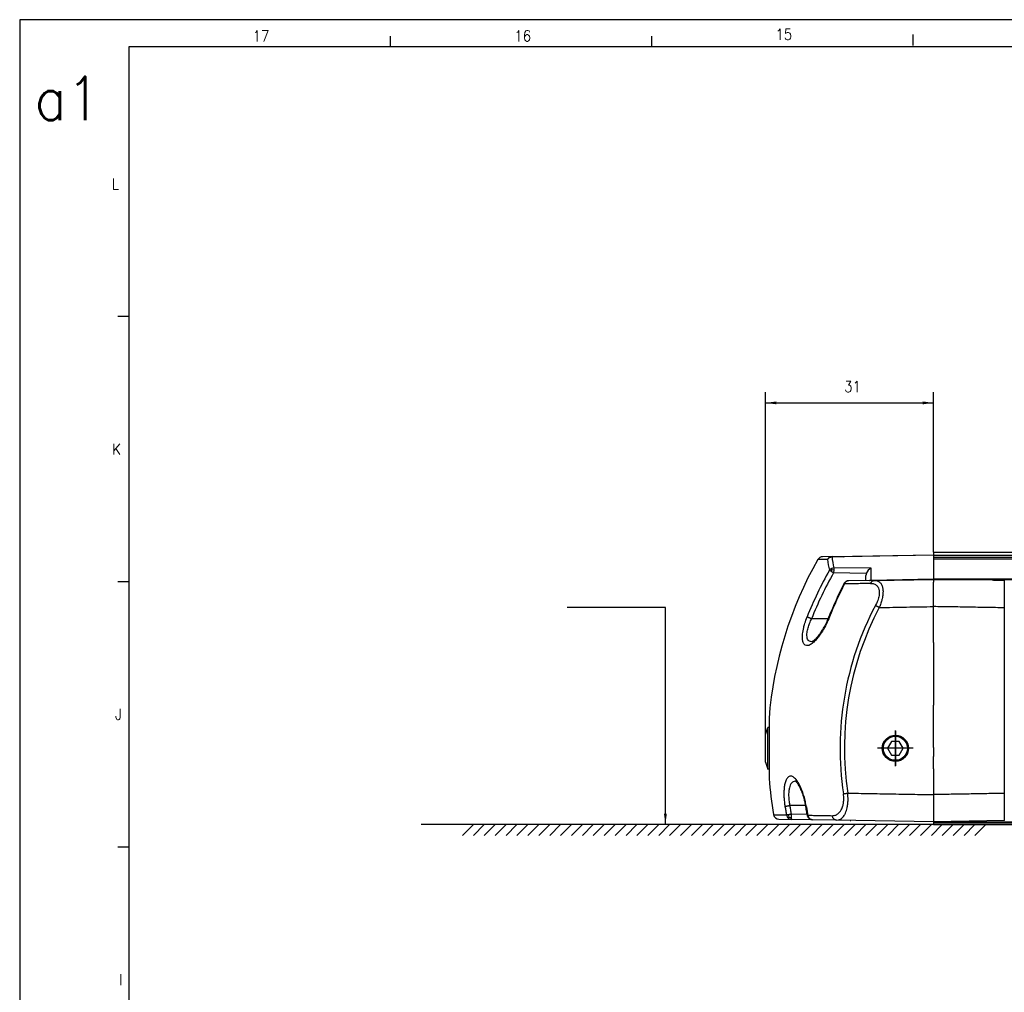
# Model space of a CAD drawing. Header units: millimetres. Extents: x -235 to 9216, y -109 to 485.
# Tile 7 of 44: x -235 to -55, y 306 to 485. Entities that reach past the tile are written whole.
import ezdxf

# ---------------------------------------------------------------- set-up
doc = ezdxf.new("R2010")
doc.units = ezdxf.units.MM
doc.linetypes.add('DOT_CENTER', pattern=[14, 12, -1, 0, -1])
doc.layers.add('1', color=7, linetype='Continuous')
doc.styles.add('CONVERTER_11', font='txt.shx', dxfattribs={"width": 0.9})
doc.dimstyles.new('ME10_DIM_55', dxfattribs={"dimtxt": 2, "dimasz": 2, "dimexe": 2, "dimexo": 0, "dimgap": 2, "dimtad": 1, "dimdsep": 46, "dimtxsty": 'CONVERTER_11', "dimsah": 1, "dimcen": 0.09, "dimclrd": 2, "dimclre": 2, "dimclrt": 2, "dimadec": 0, "dimazin": 0, "dimtfac": 1, "dimtdec": 4, "dimtix": 1, "dimtmove": 0, "dimatfit": 3, "dimfxl": 1, "dimtolj": 1, "dimtzin": 0, "dimarcsym": 0})
doc.dimstyles.get("Standard").update_dxf_attribs({"dimtxt": 0.18, "dimasz": 0.18, "dimexe": 0.18, "dimexo": 0.0625, "dimgap": 0.09, "dimtad": 0, "dimtih": 1, "dimtoh": 1, "dimdec": 4, "dimzin": 0, "dimdsep": 46, "dimtxsty": 'Standard', "dimcen": 0.09, "dimadec": 0, "dimazin": 0, "dimtfac": 1, "dimtdec": 4, "dimtofl": 0, "dimtmove": 0, "dimatfit": 3, "dimfxl": 1, "dimtolj": 1, "dimtzin": 0, "dimarcsym": 0})

# ---------------------------------------------------------------- blocks, each defined once
blk = doc.blocks.new('TAPA_IZQUIERDA__51', base_point=(-98.38, 337.6))
at = {"color": 7, "linetype": 'Continuous'}
for p, q in [((-86.19, 386.28), (-67.57, 386.6)), ((-67.57, 386.53), (-83.97, 386.25)), ((-67.57, 386.6), (-67.57, 386.53)), ((-67.57, 386.53), (-67.57, 386.48)), ((-67.57, 386.48), (-67.57, 386.19)), ((-87.02, 385.77), (-88.8, 385.74)), ((-86.19, 386.28), (-87.95, 386.25)), ((-84.03, 386.25), (-86.19, 386.21)), ((-84.03, 386.25), (-83.97, 386.25)), ((-67.57, 386.19), (-67.57, 386.16)), ((-67.57, 386.16), (-67.57, 386)), ((-67.57, 386), (-67.57, 385.83)), ((-67.57, 385.83), (-67.57, 385.3)), ((-67.57, 385.3), (-67.57, 383.95)), ((-86.21, 383.88), (-86.3, 384.09)), ((-86.21, 383.88), (-85.88, 383.86)), ((-85.88, 383.86), (-85.9, 383.29)), ((-79.91, 383.2), (-85.9, 383.29)), ((-78.99, 384.12), (-85.83, 384.22)), ((-78.99, 381.97), (-78.99, 384.12)), ((-67.57, 383.95), (-67.57, 383.6)), ((-67.57, 383.6), (-67.57, 382.94)), ((-67.57, 382.94), (-67.57, 382.85)), ((-67.57, 382.85), (-67.57, 382.17)), ((-78.99, 381.9), (-83.14, 381.83)), ((-79.97, 381.89), (-79.97, 382.83)), ((-78.99, 381.97), (-67.57, 382.17)), ((-78.4, 381.91), (-78.99, 381.9)), ((-78.4, 381.91), (-67.57, 382.1)), ((-67.57, 382.17), (-67.57, 382.12)), ((-56.84, 381.92), (-67.57, 382.1)), ((-67.57, 382.1), (-67.57, 381.6)), ((-67.57, 380.35), (-67.57, 381.6)), ((-54.57, 376.88), (-54.57, 381.88)), ((-67.57, 380.27), (-67.57, 380.35)), ((-67.57, 379.25), (-67.57, 380.27)), ((-67.57, 377.1), (-67.57, 379.25)), ((-67.57, 371.13), (-67.57, 377.1)), ((-54.57, 342.83), (-54.57, 376.88)), ((-86.91, 374.85), (-89.96, 374.85)), ((-67.57, 370.88), (-67.57, 371.13)), ((-67.57, 370.54), (-67.57, 370.88)), ((-67.57, 370.54), (-67.57, 370.29)), ((-67.57, 370.29), (-67.57, 368.77)), ((-67.57, 368.77), (-67.57, 367.77)), ((-67.57, 367.77), (-67.57, 362.92)), ((-67.57, 362.92), (-67.57, 362.67)), ((-67.57, 362.67), (-67.57, 362.32)), ((-67.57, 362.32), (-67.57, 362.09)), ((-67.57, 362.09), (-67.57, 362.07)), ((-67.57, 362.07), (-67.57, 361.33)), ((-67.57, 361.33), (-67.57, 360.86)), ((-67.57, 360.86), (-67.57, 360.59)), ((-67.57, 360.59), (-67.57, 359.72)), ((-67.57, 359.72), (-67.57, 359.23)), ((-67.57, 359.23), (-67.57, 359.04)), ((-67.57, 358.54), (-67.57, 359.04)), ((-67.57, 358.26), (-67.57, 358.54)), ((-67.57, 358.18), (-67.57, 358.26)), ((-67.57, 351.27), (-67.57, 358.18)), ((-97.75, 356.63), (-97.75, 345.56)), ((-98.38, 353.65), (-97.98, 354.9)), ((-97.98, 347.3), (-97.98, 354.9)), ((-97.75, 354.9), (-97.98, 354.9)), ((-98.38, 348.55), (-98.38, 353.65)), ((-75.3, 352.35), (-76.02, 351.1)), ((-73.86, 352.35), (-75.3, 352.35)), ((-73.13, 351.1), (-73.86, 352.35)), ((-76.02, 351.1), (-75.3, 349.85)), ((-73.86, 349.85), (-73.13, 351.1)), ((-67.57, 351.27), (-67.57, 350.15)), ((-98.38, 348.55), (-97.98, 347.3)), ((-75.3, 349.85), (-73.86, 349.85)), ((-67.57, 350.15), (-67.57, 349.88)), ((-67.57, 349.88), (-67.57, 349.61)), ((-67.57, 347.32), (-67.57, 349.61)), ((-97.75, 347.3), (-97.98, 347.3)), ((-67.57, 347.32), (-67.57, 347.29)), ((-67.57, 347.29), (-67.57, 345.69)), ((-67.57, 345.69), (-67.57, 343.96)), ((-67.57, 343.96), (-67.57, 343.12)), ((-67.57, 343.12), (-67.57, 342.96)), ((-67.57, 342.96), (-67.57, 342.6)), ((-67.57, 342.6), (-67.57, 342.17)), ((-67.57, 342.17), (-67.57, 341.38)), ((-67.57, 341.38), (-67.57, 340.58)), ((-54.57, 337.83), (-54.57, 342.83)), ((-91.03, 340.6), (-93.96, 340.6)), ((-67.57, 340.58), (-67.57, 340.1)), ((-67.57, 340.1), (-67.57, 339.67)), ((-67.57, 339.67), (-67.57, 339.51)), ((-96.91, 338.92), (-94.55, 338.88)), ((-95.94, 338.1), (-93.62, 338.06)), ((-93.69, 339.06), (-93.67, 338.35)), ((-93.69, 339.06), (-90.75, 339.01)), ((-89.75, 337.99), (-93.62, 338.06)), ((-85.35, 337.91), (-89.75, 337.99)), ((-67.57, 337.6), (-85.35, 337.91)), ((-67.57, 339.51), (-67.57, 338.72)), ((-67.57, 338.72), (-67.57, 338.67)), ((-67.57, 338.67), (-67.57, 338.51)), ((-67.57, 338.51), (-67.57, 338.4)), ((-67.57, 338.4), (-67.57, 338.1)), ((-67.57, 338.1), (-67.57, 337.85)), ((-67.57, 337.85), (-67.57, 337.6)), ((-54.57, 337.83), (-67.57, 337.6))]:
    blk.add_line(p, q, dxfattribs=at)
for centre, radius in [((-74.58, 351.1), 2.41), ((-74.6, 351.1), 2.28), ((-74.58, 351.1), 2.2)]:
    blk.add_circle(centre, radius, dxfattribs=at)
for centre, radius, start, end in [((-27.97, 351.1), 70, 150.3365, 175.4654), ((-87.93, 385.25), 1, 91, 150.3365), ((-86.17, 385.31), 0.967, 91.37, 151.4594), ((-79.05, 386.16), 7.98, 182.8077, 197.5496), ((-78.33, 386.6), 7.87, 182.8078, 197.5497), ((-29.77, 351.14), 65.58, 150.1696, 158.4767), ((-29.83, 351.14), 64.64, 150.1696, 158.4767), ((-85.8, 383.19), 1.03, 119.3524, 146.3927), ((-84.97, 383), 1.52, 144.8241, 157.7711), ((-85.77, 383.15), 1.07, 93.2871, 119.5551), ((-78.85, 382.83), 1.12, 160.9006, 180.0894), ((-78.5, 382.71), 1.49, 109.1452, 160.7392), ((-25.59, 351.17), 65.73, 152.7323, 158.5376), ((-25.47, 351.13), 65.76, 152.7298, 158.5338), ((-83.03, 380.9), 0.967, 126.3931, 157.6926), ((-83.1, 380.77), 1.07, 91.8578, 120.4381), ((-83.12, 381.02), 0.812, 91.4175, 126.3458), ((-28.7, 351.1), 56.03, 152.1323, 188.5619), ((-28.7, 351.1), 55.24, 152.1246, 188.5654), ((-27.97, 351.1), 70, 184.5346, 190.0163), ((-95.92, 339.1), 1, 190.0163, 269), ((-93.56, 339.05), 1.01, 189.4526, 228.3298), ((-92.83, 339.06), 1.41, 184.5531, 205.3339), ((-93.6, 339), 0.947, 228.3719, 268.848), ((-93.58, 339.65), 1.3, 246.2861, 265.8942), ((-89.62, 338.97), 1.02, 188.6213, 226.3563), ((-89.73, 338.85), 0.862, 226.3355, 268.4998), ((-82.77, 338.05), 0.2, 246.4096, 270)]:
    blk.add_arc(centre, radius, start, end, dxfattribs=at)
for points, knots in [([(-87.02, 385.77), (-86.91, 385.89), (-86.68, 386.14), (-86.36, 386.19), (-86.19, 386.21)], [0, 0, 0, 0, 0.4743073, 0.9610264, 0.9610264, 0.9610264, 0.9610264]), ([(-86.19, 386.21), (-86.19, 386.22), (-86.19, 386.23), (-86.19, 386.26), (-86.19, 386.27), (-86.19, 386.28), (-86.19, 386.28)], [0, 0, 0, 0, 0.03045445, 0.04141239, 0.06466592, 0.06798785, 0.06798785, 0.06798785, 0.06798785]), ([(-86.38, 383.58), (-86.41, 383.6), (-86.47, 383.64), (-86.55, 383.69), (-86.61, 383.73), (-86.64, 383.75), (-86.65, 383.76)], [0, 0, 0, 0, 0.1224398, 0.2067879, 0.2893447, 0.3304256, 0.3304256, 0.3304256, 0.3304256]), ([(-85.9, 383.29), (-85.94, 383.31), (-86.02, 383.36), (-86.15, 383.44), (-86.27, 383.51), (-86.34, 383.56), (-86.38, 383.58)], [0, 0, 0, 0, 0.1248283, 0.2872251, 0.4383827, 0.553919, 0.553919, 0.553919, 0.553919]), ([(-85.83, 384.22), (-85.84, 384.2), (-85.85, 384.15), (-85.86, 384.07), (-85.87, 383.97), (-85.88, 383.9), (-85.88, 383.86)], [0, 0, 0, 0, 0.0658938, 0.1508266, 0.2383052, 0.3705048, 0.3705048, 0.3705048, 0.3705048]), ([(-84.01, 381.28), (-84, 381.31), (-83.95, 381.4), (-83.85, 381.52), (-83.75, 381.62), (-83.67, 381.67), (-83.64, 381.68)], [0, 0, 0, 0, 0.1094835, 0.2817054, 0.4639458, 0.5526702, 0.5526702, 0.5526702, 0.5526702]), ([(-83.92, 381.26), (-83.93, 381.27), (-83.95, 381.27), (-83.98, 381.28), (-84, 381.28), (-84.01, 381.28), (-84.01, 381.28)], [0, 0, 0, 0, 0.03648247, 0.06789092, 0.08720482, 0.09626419, 0.09626419, 0.09626419, 0.09626419]), ([(-79.11, 381.35), (-79.55, 381.34), (-80.4, 381.32), (-81.57, 381.3), (-82.51, 381.29), (-83.17, 381.28), (-83.59, 381.27), (-83.82, 381.26), (-83.92, 381.26)], [0, 0, 0, 0, 1.304019, 2.540254, 3.528596, 4.129948, 4.503146, 4.80703, 4.80703, 4.80703, 4.80703]), ([(-83.64, 381.68), (-83.64, 381.69), (-83.64, 381.69), (-83.63, 381.69), (-83.62, 381.68), (-83.61, 381.68), (-83.6, 381.67)], [0, 0, 0, 0, 0.00519583, 0.01039166, 0.02616402, 0.04770058, 0.04770058, 0.04770058, 0.04770058]), ([(-79.36, 381.9), (-79.35, 381.9), (-79.32, 381.91), (-79.27, 381.93), (-79.22, 381.94), (-79.18, 381.95), (-79.13, 381.96), (-79.08, 381.97), (-79.04, 381.97), (-79.01, 381.97), (-78.99, 381.97)], [0, 0, 0, 0, 0.0500402, 0.0996275, 0.1486934, 0.1971743, 0.2450103, 0.2921473, 0.3385359, 0.3841326, 0.3841326, 0.3841326, 0.3841326]), ([(-79.11, 381.35), (-79.1, 381.39), (-79.06, 381.46), (-79, 381.57), (-78.92, 381.67), (-78.82, 381.76), (-78.72, 381.83), (-78.62, 381.88), (-78.51, 381.91), (-78.43, 381.91), (-78.4, 381.91)], [0, 0, 0, 0, 0.1282606, 0.2570017, 0.3845062, 0.5093069, 0.630359, 0.7471349, 0.859551, 0.967855, 0.967855, 0.967855, 0.967855]), ([(-79.11, 381.35), (-78.97, 381.34), (-78.6, 381.33), (-78.09, 381.09), (-77.75, 380.68), (-77.56, 380.19), (-77.51, 379.68), (-77.56, 379.15), (-77.66, 378.67), (-77.82, 378.19), (-78.01, 377.72), (-78.17, 377.42), (-78.23, 377.29)], [0, 0, 0, 0, 0.444415, 1.09646, 1.615077, 2.017833, 2.645411, 3.14476, 3.607019, 4.092985, 4.683142, 5.113801, 5.113801, 5.113801, 5.113801]), ([(-78.99, 381.97), (-78.99, 381.96), (-78.99, 381.95), (-78.99, 381.92), (-78.99, 381.91), (-78.99, 381.9), (-78.99, 381.9)], [0, 0, 0, 0, 0.02753679, 0.05087094, 0.06584897, 0.06798869, 0.06798869, 0.06798869, 0.06798869]), ([(-78.4, 381.91), (-78.18, 381.89), (-77.83, 381.86), (-77.39, 381.56), (-77.08, 381.14), (-76.89, 380.56), (-76.83, 379.95), (-76.86, 379.41), (-76.92, 378.95), (-77.01, 378.48), (-77.14, 377.98), (-77.29, 377.51), (-77.42, 377.18), (-77.5, 377), (-77.53, 376.93)], [0, 0, 0, 0, 0.644945, 1.037633, 1.564724, 2.182957, 2.827174, 3.393034, 3.79526, 4.22529, 4.844932, 5.325651, 5.7042, 5.920305, 5.920305, 5.920305, 5.920305]), ([(-54.57, 381.88), (-54.76, 381.88), (-55.14, 381.89), (-55.71, 381.9), (-56.27, 381.91), (-56.65, 381.91), (-56.84, 381.92)], [0, 0, 0, 0, 0.563508, 1.134874, 1.702305, 2.269744, 2.269744, 2.269744, 2.269744]), ([(-77.53, 376.93), (-77.56, 376.95), (-77.63, 376.98), (-77.73, 377.03), (-77.82, 377.08), (-77.92, 377.13), (-78.01, 377.18), (-78.09, 377.22), (-78.16, 377.26), (-78.21, 377.28), (-78.23, 377.29)], [0, 0, 0, 0, 0.1124673, 0.2255075, 0.3368028, 0.443977, 0.5447561, 0.6371432, 0.7195231, 0.7907882, 0.7907882, 0.7907882, 0.7907882]), ([(-77.53, 376.93), (-76.7, 376.94), (-75.04, 376.97), (-72.55, 377.02), (-70.06, 377.06), (-68.4, 377.09), (-67.57, 377.1)], [0, 0, 0, 0, 2.488883, 4.977765, 7.466645, 9.955524, 9.955524, 9.955524, 9.955524]), ([(-54.57, 376.88), (-55.66, 376.9), (-57.82, 376.93), (-61.07, 376.99), (-64.32, 377.05), (-66.49, 377.08), (-67.57, 377.1)], [0, 0, 0, 0, 3.250493, 6.500987, 9.751477, 13.001967, 13.001967, 13.001967, 13.001967]), ([(-86.67, 375.2), (-86.85, 374.77), (-87.22, 373.88), (-87.88, 372.7), (-88.52, 371.75), (-89.02, 371.13), (-89.48, 370.64), (-89.96, 370.23), (-90.55, 369.9), (-91.11, 369.94), (-91.44, 370.32), (-91.6, 370.84), (-91.64, 371.45), (-91.59, 372.27), (-91.43, 373.13), (-91.15, 374.17), (-90.91, 374.81), (-90.77, 375.2)], [0, 0, 0, 0, 1.381653, 2.89323, 4.046911, 4.835195, 5.26101, 6.066001, 6.736448, 7.240098, 7.609284, 8.157991, 8.830724, 9.44781, 10.61159, 11.442698, 12.675283, 12.675283, 12.675283, 12.675283]), ([(-89.91, 370.66), (-90.07, 370.66), (-90.32, 370.68), (-90.62, 370.96), (-90.77, 371.35), (-90.81, 371.82), (-90.77, 372.45), (-90.64, 373.05), (-90.47, 373.61), (-90.32, 374.05), (-90.15, 374.45), (-90.02, 374.73), (-89.96, 374.85)], [0, 0, 0, 0, 0.440103, 0.743226, 1.161062, 1.669381, 2.164449, 3.041676, 3.515992, 3.92027, 4.426808, 4.834223, 4.834223, 4.834223, 4.834223]), ([(-89.96, 374.85), (-90, 374.87), (-90.09, 374.91), (-90.22, 374.96), (-90.35, 375.01), (-90.47, 375.06), (-90.57, 375.1), (-90.65, 375.14), (-90.72, 375.17), (-90.75, 375.19), (-90.77, 375.2)], [0, 0, 0, 0, 0.1432104, 0.28644, 0.4245139, 0.5521271, 0.6644568, 0.7578155, 0.829945, 0.8802771, 0.8802771, 0.8802771, 0.8802771]), ([(-89.91, 370.66), (-89.9, 370.66), (-89.87, 370.67), (-89.8, 370.71), (-89.69, 370.77), (-89.54, 370.88), (-89.37, 371.03), (-89.18, 371.21), (-89.01, 371.39), (-88.86, 371.56), (-88.73, 371.72), (-88.58, 371.91), (-88.41, 372.13), (-88.22, 372.41), (-88.03, 372.71), (-87.84, 373.02), (-87.67, 373.3), (-87.53, 373.55), (-87.37, 373.87), (-87.17, 374.26), (-86.95, 374.74), (-86.82, 375.06), (-86.76, 375.22)], [0, 0, 0, 0, 0.034722, 0.11114, 0.234338, 0.416175, 0.646266, 0.91736, 1.222241, 1.393041, 1.596025, 1.834486, 2.111809, 2.431463, 2.830067, 3.19579, 3.524196, 3.810686, 4.050535, 4.598733, 5.126618, 5.634452, 5.634452, 5.634452, 5.634452]), ([(-86.76, 375.22), (-86.76, 375.22), (-86.75, 375.22), (-86.73, 375.22), (-86.72, 375.21), (-86.7, 375.21), (-86.69, 375.2), (-86.67, 375.2), (-86.67, 375.2)], [0, 0, 0, 0, 0.01244259, 0.02691681, 0.03752047, 0.05672826, 0.07497462, 0.09513489, 0.09513489, 0.09513489, 0.09513489]), ([(-90.92, 340.45), (-90.92, 340.48), (-90.93, 340.54), (-90.97, 340.76), (-91.03, 341.1), (-91.17, 341.73), (-91.39, 342.51), (-91.67, 343.33), (-91.95, 344), (-92.22, 344.52), (-92.49, 344.97), (-92.77, 345.34), (-93.04, 345.63), (-93.31, 345.84), (-93.58, 345.97), (-93.84, 346), (-94.07, 345.94), (-94.28, 345.79), (-94.47, 345.58), (-94.62, 345.3), (-94.76, 344.95), (-94.88, 344.47), (-94.98, 343.85), (-95.03, 343.11), (-95.02, 342.32), (-94.97, 341.5), (-94.9, 340.93), (-94.85, 340.62), (-94.84, 340.57), (-94.84, 340.51), (-94.83, 340.47), (-94.83, 340.45)], [0, 0, 0, 0, 0.090267, 0.18057, 0.656569, 1.128651, 2.138561, 3.082649, 3.724942, 4.310559, 4.837486, 5.304606, 5.697122, 6.031523, 6.316804, 6.570072, 6.795609, 7.038126, 7.318585, 7.636142, 8.005931, 8.431223, 9.111768, 9.884464, 10.665077, 11.487096, 12.334597, 12.3818, 12.428981, 12.49262, 12.55629, 12.55629, 12.55629, 12.55629]), ([(-92.93, 345.07), (-93.06, 345.05), (-93.3, 345.02), (-93.63, 344.74), (-93.86, 344.35), (-94.04, 343.79), (-94.14, 343.14), (-94.17, 342.28), (-94.1, 341.43), (-94, 340.84), (-93.96, 340.6)], [0, 0, 0, 0, 0.390259, 0.695927, 1.256356, 1.741233, 2.439645, 3.238981, 4.289602, 5.017419, 5.017419, 5.017419, 5.017419]), ([(-92.88, 345.06), (-92.89, 345.06), (-92.91, 345.06), (-92.92, 345.06), (-92.93, 345.07)], [0, 0, 0, 0, 0.02453313, 0.04929691, 0.04929691, 0.04929691, 0.04929691]), ([(-91, 340.44), (-91.03, 340.58), (-91.07, 340.83), (-91.14, 341.19), (-91.22, 341.52), (-91.29, 341.81), (-91.36, 342.05), (-91.46, 342.38), (-91.6, 342.81), (-91.79, 343.32), (-91.98, 343.75), (-92.16, 344.09), (-92.31, 344.36), (-92.46, 344.59), (-92.6, 344.77), (-92.72, 344.9), (-92.82, 344.99), (-92.88, 345.04), (-92.92, 345.06), (-92.93, 345.07)], [0, 0, 0, 0, 0.404479, 0.776661, 1.112643, 1.408393, 1.659769, 1.862537, 2.453352, 3.003666, 3.505486, 3.8548, 4.165033, 4.437509, 4.673554, 4.846686, 4.97576, 5.059906, 5.097103, 5.097103, 5.097103, 5.097103]), ([(-86.16, 338.74), (-86.03, 338.74), (-85.72, 338.76), (-85.22, 338.98), (-84.8, 339.35), (-84.44, 339.88), (-84.21, 340.46), (-84.09, 341.06), (-84.04, 341.53), (-84.03, 341.91), (-84.05, 342.31), (-84.08, 342.59), (-84.1, 342.76)], [0, 0, 0, 0, 0.388801, 0.942962, 1.597896, 2.045236, 2.853251, 3.44586, 3.881091, 4.251913, 4.595573, 5.093635, 5.093635, 5.093635, 5.093635]), ([(-85.35, 337.91), (-85.16, 337.93), (-84.84, 337.97), (-84.37, 338.27), (-84.01, 338.69), (-83.66, 339.35), (-83.43, 340.06), (-83.29, 340.88), (-83.23, 341.79), (-83.29, 342.47), (-83.32, 342.88)], [0, 0, 0, 0, 0.552659, 0.949661, 1.666283, 2.189918, 3.167342, 3.8849, 4.68384, 5.911087, 5.911087, 5.911087, 5.911087]), ([(-84.1, 342.76), (-84.08, 342.76), (-84.03, 342.77), (-83.95, 342.78), (-83.86, 342.79), (-83.76, 342.81), (-83.65, 342.83), (-83.54, 342.84), (-83.43, 342.86), (-83.36, 342.87), (-83.32, 342.88)], [0, 0, 0, 0, 0.0713746, 0.1539493, 0.2466115, 0.3477333, 0.4553003, 0.5670188, 0.6804932, 0.793389, 0.793389, 0.793389, 0.793389]), ([(-83.32, 342.88), (-82.01, 342.85), (-79.38, 342.81), (-75.45, 342.74), (-71.51, 342.67), (-68.88, 342.62), (-67.57, 342.6)], [0, 0, 0, 0, 3.93742, 7.874839, 11.812259, 15.749678, 15.749678, 15.749678, 15.749678]), ([(-94.83, 340.45), (-94.81, 340.45), (-94.77, 340.46), (-94.7, 340.48), (-94.61, 340.49), (-94.5, 340.51), (-94.38, 340.53), (-94.24, 340.56), (-94.1, 340.58), (-94.01, 340.6), (-93.96, 340.6)], [0, 0, 0, 0, 0.0477801, 0.1181709, 0.2106996, 0.3231012, 0.4515749, 0.5910908, 0.7360928, 0.8811603, 0.8811603, 0.8811603, 0.8811603]), ([(-94.83, 340.45), (-94.8, 340.32), (-94.76, 340.06), (-94.69, 339.67), (-94.62, 339.27), (-94.57, 339.01), (-94.55, 338.88)], [0, 0, 0, 0, 0.397852, 0.7957, 1.19382, 1.591939, 1.591939, 1.591939, 1.591939]), ([(-93.96, 340.6), (-93.94, 340.47), (-93.89, 340.22), (-93.83, 339.83), (-93.76, 339.44), (-93.71, 339.19), (-93.69, 339.06)], [0, 0, 0, 0, 0.392169, 0.784333, 1.176766, 1.569197, 1.569197, 1.569197, 1.569197]), ([(-90.92, 340.45), (-90.92, 340.45), (-90.93, 340.45), (-90.95, 340.45), (-90.96, 340.44), (-90.98, 340.44), (-90.99, 340.44), (-91, 340.44), (-91, 340.44)], [0, 0, 0, 0, 0.01897807, 0.03611241, 0.047667, 0.06398663, 0.07219962, 0.08834242, 0.08834242, 0.08834242, 0.08834242]), ([(-90.72, 338.81), (-90.74, 338.95), (-90.79, 339.22), (-90.87, 339.67), (-90.94, 340.08), (-90.99, 340.35), (-91, 340.44)], [0, 0, 0, 0, 0.414377, 0.828737, 1.37148, 1.65746, 1.65746, 1.65746, 1.65746]), ([(-90.92, 340.45), (-90.91, 340.4), (-90.88, 340.26), (-90.84, 339.98), (-90.78, 339.62), (-90.7, 339.22), (-90.65, 338.95), (-90.63, 338.81)], [0, 0, 0, 0, 0.149881, 0.436408, 0.830446, 1.245969, 1.66149, 1.66149, 1.66149, 1.66149]), ([(-94.55, 338.88), (-94.53, 338.89), (-94.49, 338.89), (-94.43, 338.91), (-94.34, 338.93), (-94.27, 338.94), (-94.23, 338.95)], [0, 0, 0, 0, 0.0520761, 0.1181371, 0.1979297, 0.3229132, 0.3229132, 0.3229132, 0.3229132]), ([(-94.23, 338.95), (-94.19, 338.96), (-94.1, 338.97), (-93.96, 339), (-93.82, 339.03), (-93.73, 339.05), (-93.69, 339.06)], [0, 0, 0, 0, 0.1295274, 0.2680665, 0.4330966, 0.5584957, 0.5584957, 0.5584957, 0.5584957]), ([(-94.1, 338.46), (-94.11, 338.45), (-94.14, 338.41), (-94.17, 338.36), (-94.21, 338.32), (-94.22, 338.3), (-94.23, 338.3)], [0, 0, 0, 0, 0.0440305, 0.131375, 0.1754684, 0.2029057, 0.2029057, 0.2029057, 0.2029057]), ([(-93.67, 338.35), (-93.67, 338.32), (-93.67, 338.26), (-93.66, 338.18), (-93.65, 338.13), (-93.64, 338.08), (-93.62, 338.06), (-93.62, 338.06)], [0, 0, 0, 0, 0.1054567, 0.1761014, 0.2183198, 0.2773784, 0.3030345, 0.3030345, 0.3030345, 0.3030345]), ([(-90.38, 338.22), (-90.42, 338.26), (-90.5, 338.35), (-90.6, 338.49), (-90.68, 338.65), (-90.7, 338.76), (-90.72, 338.81)], [0, 0, 0, 0, 0.1783385, 0.351174, 0.5256076, 0.6904033, 0.6904033, 0.6904033, 0.6904033]), ([(-90.72, 338.81), (-90.72, 338.81), (-90.71, 338.81), (-90.69, 338.81), (-90.66, 338.81), (-90.64, 338.81), (-90.63, 338.81)], [0, 0, 0, 0, 0.00310166, 0.02481328, 0.05477761, 0.089098, 0.089098, 0.089098, 0.089098]), ([(-90.63, 338.81), (-90.29, 338.81), (-89.59, 338.8), (-88.51, 338.78), (-87.36, 338.76), (-86.57, 338.74), (-86.16, 338.74)], [0, 0, 0, 0, 1.011681, 2.094371, 3.24533, 4.464547, 4.464547, 4.464547, 4.464547]), ([(-90.38, 338.22), (-90.37, 338.22), (-90.37, 338.22), (-90.36, 338.21), (-90.34, 338.22), (-90.33, 338.23), (-90.32, 338.23)], [0, 0, 0, 0, 0.00619153, 0.01238307, 0.03554264, 0.05675461, 0.05675461, 0.05675461, 0.05675461]), ([(-89.75, 337.99), (-89.79, 337.99), (-89.91, 338), (-90.08, 338.04), (-90.25, 338.12), (-90.34, 338.19), (-90.38, 338.22)], [0, 0, 0, 0, 0.1317546, 0.3423146, 0.5257382, 0.6805417, 0.6805417, 0.6805417, 0.6805417]), ([(-85.35, 337.91), (-85.4, 337.92), (-85.49, 337.92), (-85.63, 337.97), (-85.76, 338.04), (-85.89, 338.15), (-85.99, 338.28), (-86.07, 338.42), (-86.13, 338.58), (-86.15, 338.68), (-86.16, 338.74)], [0, 0, 0, 0, 0.138014, 0.283671, 0.436936, 0.596978, 0.762001, 0.929216, 1.095239, 1.256673, 1.256673, 1.256673, 1.256673])]:
    blk.add_open_spline(points, degree=3, knots=knots, dxfattribs=at)
blk.add_open_spline([(-54.57, 342.83), (-55.66, 342.81), (-57.82, 342.77), (-61.07, 342.71), (-64.32, 342.66), (-66.49, 342.62), (-67.57, 342.6)], degree=3, dxfattribs=at)
at = {"layer": '1', "color": 2, "linetype": 'DOT_CENTER'}
for p, q in [((-74.6, 354.38), (-74.6, 347.82)), ((-74.58, 354.3), (-74.58, 347.9)), ((-71.31, 351.1), (-77.88, 351.1)), ((-71.38, 351.1), (-77.78, 351.1))]:
    blk.add_line(p, q, dxfattribs=at)
blk = doc.blocks.new('Li-80_PERFIL__53', base_point=(-67.57, 337.1))
at = {"color": 7, "linetype": 'Continuous'}
for p, q in [((-67.57, 387.1), (-67.57, 387.09)), ((-67.57, 387.1), (263.26, 387.1)), ((-67.57, 387.09), (263.27, 387.09)), ((-67.57, 387.09), (-67.57, 386.6)), ((-67.57, 386.6), (-67.57, 386.53)), ((-67.57, 386.53), (-67.57, 386.48)), ((263.67, 386.48), (-67.57, 386.48)), ((-67.57, 386.48), (-67.57, 386.19)), ((-67.57, 386.19), (-67.57, 386.16)), ((-67.57, 386.16), (263.89, 386.16)), ((-67.57, 386.16), (-67.57, 386)), ((-67.57, 386), (-67.57, 385.83)), ((264.11, 385.83), (-67.57, 385.83)), ((-67.57, 385.83), (-67.57, 385.3)), ((-67.57, 385.3), (-67.57, 383.95)), ((-67.57, 383.95), (-67.57, 383.6)), ((-67.57, 383.6), (-67.57, 382.94)), ((-67.57, 382.94), (-67.57, 382.85)), ((-67.57, 382.85), (-67.57, 382.17)), ((-67.57, 382.17), (-67.57, 382.12)), ((263.27, 382.12), (-67.57, 382.12)), ((-67.57, 382.1), (-6.07, 382.1)), ((-67.57, 382.1), (-67.57, 381.6)), ((-67.57, 380.35), (-67.57, 381.6)), ((-67.57, 380.27), (-67.57, 380.35)), ((-67.57, 379.25), (-67.57, 380.27)), ((-67.57, 377.1), (-67.57, 379.25)), ((-67.57, 371.13), (-67.57, 377.1)), ((-67.57, 370.88), (-67.57, 371.13)), ((-67.57, 370.54), (-67.57, 370.88)), ((-67.57, 370.54), (-67.57, 370.29)), ((-67.57, 370.29), (-67.57, 368.77)), ((-67.57, 368.77), (-67.57, 367.77)), ((-67.57, 367.77), (-67.57, 362.92)), ((-67.57, 362.92), (-67.57, 362.67)), ((-67.57, 362.67), (-67.57, 362.32)), ((-67.57, 362.32), (-67.57, 362.09)), ((-67.57, 362.09), (-67.57, 362.07)), ((-67.57, 362.07), (-67.57, 361.33)), ((-67.57, 361.33), (-67.57, 360.86)), ((-67.57, 360.86), (-67.57, 360.59)), ((-67.57, 360.59), (-67.57, 359.72)), ((-67.57, 359.72), (-67.57, 359.23)), ((-67.57, 359.23), (-67.57, 359.04)), ((-67.57, 358.54), (-67.57, 359.04)), ((-67.57, 358.26), (-67.57, 358.54)), ((-67.57, 358.18), (-67.57, 358.26)), ((-67.57, 351.27), (-67.57, 358.18)), ((-67.57, 351.27), (-67.57, 350.15)), ((-67.57, 350.15), (-67.57, 349.88)), ((-67.57, 349.88), (-67.57, 349.61)), ((-67.57, 347.32), (-67.57, 349.61)), ((-67.57, 347.32), (-67.57, 347.29)), ((-67.57, 347.29), (-67.57, 345.69)), ((-67.57, 345.69), (-67.57, 343.96)), ((-67.57, 343.96), (-67.57, 343.12)), ((-67.57, 343.12), (-67.57, 342.96)), ((-67.57, 342.96), (-67.57, 342.61)), ((-67.57, 342.61), (-67.57, 342.17)), ((-67.57, 342.17), (-67.57, 341.38)), ((-67.57, 341.38), (-67.57, 340.58)), ((-67.57, 340.58), (-67.57, 340.1)), ((-67.57, 340.1), (-67.57, 339.67)), ((-67.57, 339.67), (-67.57, 339.51)), ((-67.57, 339.51), (-67.57, 338.72)), ((-67.57, 338.72), (-67.57, 338.67)), ((-67.57, 338.67), (-67.57, 338.51)), ((-67.57, 338.51), (-67.57, 338.4)), ((-67.57, 338.4), (-67.57, 338.1)), ((-67.57, 338.1), (-67.57, 337.85)), ((-67.57, 337.85), (-67.57, 337.6)), ((-67.57, 337.6), (-67.57, 337.35)), ((-67.57, 337.6), (264.26, 337.6)), ((-67.57, 337.35), (-67.57, 337.1)), ((264.43, 337.35), (-67.57, 337.35)), ((-67.57, 337.1), (264.59, 337.1))]:
    blk.add_line(p, q, dxfattribs=at)
blk = doc.blocks.new('Li-80__55', base_point=(-98.38, 337.1))
for name, p in [('TAPA_IZQUIERDA__51', (-98.38, 337.6)), ('Li-80_PERFIL__53', (-67.57, 337.1))]:
    blk.add_blockref(name, p)
blk = doc.blocks.new('*D112')
at = {"layer": '1', "color": 2, "linetype": 'Continuous'}
for p, q in [((-98.38, 353.65), (-98.38, 416.47)), ((-67.57, 387.1), (-67.57, 416.47)), ((-98.38, 414.47), (-67.57, 414.47))]:
    blk.add_line(p, q, dxfattribs=at)
at = {"layer": '1', "color": 2}
for points in [[(-96.38, 414.74), (-96.38, 414.21), (-98.38, 414.47)], [(-69.57, 414.21), (-69.57, 414.74), (-67.57, 414.47)]]:
    blk.add_solid(points, dxfattribs=at)
at = {"layer": '1', "color": 2, "insert": (-83.97, 416.47), "char_height": 2, "attachment_point": 7, "rotation": 0.0001, "line_spacing_factor": 0.60024, "style": 'CONVERTER_11'}
blk.add_mtext('31', dxfattribs=at)
blk = doc.blocks.new('Marco_a1', base_point=(184.81, 187.78))
at = {"layer": '1', "color": 2, "linetype": 'Continuous'}
for p, q in [((-235.19, 484.78), (-235.19, -109.22)), ((604.81, 484.78), (-235.19, 484.78)), ((-167.24, 481.78), (-167.24, 479.78)), ((-119.3, 481.78), (-119.3, 479.78)), ((-71.36, 482.06), (-71.36, 480.06)), ((-215.19, 430.31), (-217.19, 430.31)), ((-215.19, 381.65), (-217.19, 381.65)), ((-215.19, 332.98), (-217.19, 332.98))]:
    blk.add_line(p, q, dxfattribs=at)
at = {"layer": '1', "color": 7, "linetype": 'Continuous'}
for p, q in [((-215.19, 479.78), (-215.19, -104.22)), ((599.81, 479.78), (-215.19, 479.78))]:
    blk.add_line(p, q, dxfattribs=at)
at = {"layer": '1', "color": 2, "char_height": 2, "attachment_point": 4, "line_spacing_factor": 1.20048, "style": 'CONVERTER_11'}
for s, insert in [('17', (-192.46, 481.8)), ('16', (-144.46, 481.8)), ('15', (-96.58, 482.08)), ('L', (-218.3, 454.65)), ('K', (-218.22, 405.98)), ('J', (-217.69, 357.31)), ('I', (-216.92, 308.65))]:
    blk.add_mtext(s, dxfattribs=dict(at, insert=insert))
at = {"layer": '1', "color": 6, "insert": (-232.45, 470.35), "char_height": 8, "attachment_point": 4, "line_spacing_factor": 1.20048, "style": 'CONVERTER_11'}
blk.add_mtext('a1', dxfattribs=at)
blk = doc.blocks.new('Top', base_point=(184.81, 187.78))
blk.add_blockref('Marco_a1', (184.81, 187.78))
blk = doc.blocks.new('_dummy_frame__58', base_point=(-235.19, -174.57))
blk.add_blockref('Top', (184.81, 187.78))
blk = doc.blocks.new('_dummy_frame__59', base_point=(-346.5, -309.51))
at = {"layer": '1'}
blk.add_blockref('_dummy_frame__58', (-235.19, -174.57), dxfattribs=at)
blk = doc.blocks.new('E', base_point=(273, 362.101))
at = {"layer": '1', "color": 7, "linetype": 'Continuous'}
for p, q in [((-67.573, 337.103), (-161.573, 337.103)), ((-153.977, 335.103), (-151.977, 337.103)), ((-149.977, 337.103), (-151.977, 335.103)), ((-149.975, 335.103), (-147.975, 337.103)), ((-145.975, 337.103), (-147.975, 335.103)), ((-145.975, 335.103), (-143.975, 337.103)), ((-141.975, 337.103), (-143.975, 335.103)), ((-141.975, 335.103), (-139.975, 337.103)), ((-137.975, 337.103), (-139.975, 335.103)), ((-137.975, 335.103), (-135.975, 337.103)), ((-133.975, 337.103), (-135.975, 335.103)), ((-133.975, 335.103), (-131.975, 337.103)), ((-129.975, 337.103), (-131.975, 335.103)), ((-129.975, 335.103), (-127.975, 337.103)), ((-125.975, 337.103), (-127.975, 335.103)), ((-125.975, 335.103), (-123.975, 337.103)), ((-121.975, 337.103), (-123.975, 335.103)), ((-121.975, 335.103), (-119.975, 337.103)), ((-117.975, 337.103), (-119.975, 335.103)), ((-117.975, 335.103), (-115.975, 337.103)), ((-113.975, 337.103), (-115.975, 335.103)), ((-113.975, 335.103), (-111.975, 337.103)), ((-109.975, 337.103), (-111.975, 335.103)), ((-109.975, 335.103), (-107.975, 337.103)), ((-105.975, 337.103), (-107.975, 335.103)), ((-105.981, 335.103), (-103.981, 337.103)), ((-101.981, 337.103), (-103.981, 335.103)), ((-101.979, 335.103), (-99.979, 337.103)), ((-97.979, 337.103), (-99.979, 335.103)), ((-97.979, 335.103), (-95.979, 337.103)), ((-93.979, 337.103), (-95.979, 335.103)), ((-93.979, 335.103), (-91.979, 337.103)), ((-89.979, 337.103), (-91.979, 335.103)), ((-89.979, 335.103), (-87.979, 337.103)), ((-85.979, 337.103), (-87.979, 335.103)), ((-85.979, 335.103), (-83.979, 337.103)), ((-81.979, 337.103), (-83.979, 335.103)), ((-81.979, 335.103), (-79.979, 337.103)), ((-77.979, 337.103), (-79.979, 335.103)), ((-77.979, 335.103), (-75.979, 337.103)), ((-73.979, 337.103), (-75.979, 335.103)), ((-73.979, 335.103), (-71.979, 337.103)), ((-69.979, 337.103), (-71.979, 335.103)), ((-69.979, 335.103), (-67.979, 337.103)), ((-65.979, 337.103), (-67.979, 335.103)), ((-65.979, 335.103), (-63.979, 337.103)), ((-61.979, 337.103), (-63.979, 335.103)), ((-61.979, 335.103), (-59.979, 337.103)), ((-57.979, 337.103), (-59.979, 335.103))]:
    blk.add_line(p, q, dxfattribs=at)
at = {"layer": '1', "color": 2}
blk.add_solid([(-117.019, 339.103), (-116.492, 339.103), (-116.755, 337.103)], dxfattribs=at)
blk.add_blockref('Li-80__55', (-98.378, 337.1))
at = {"layer": '1'}
dim = blk.add_linear_dim(base=(-98.378, 414.473), p1=(-67.573, 387.103), p2=(-98.378, 353.649), text='31', dimstyle='ME10_DIM_55', dxfattribs=at)
dim.commit()
dim.dimension.update_dxf_attribs({"geometry": '*D112', "text_midpoint": (-82.773, 417.473), "text_rotation": 0.00014})
at = {"layer": '1', "color": 2, "linetype": 'Continuous', "has_arrowhead": 0}
blk.add_leader([(-116.755, 337.103), (-116.755, 376.949), (-134.755, 376.949)], dimstyle='Standard', dxfattribs=at)

msp = doc.modelspace()

# ---------------------------------------------------------------- block references
msp.add_blockref('E', (273, 362.1))
at = {"layer": '1'}
msp.add_blockref('_dummy_frame__59', (-346.5, -309.51), dxfattribs=at)

doc.saveas('drawing.dxf')
